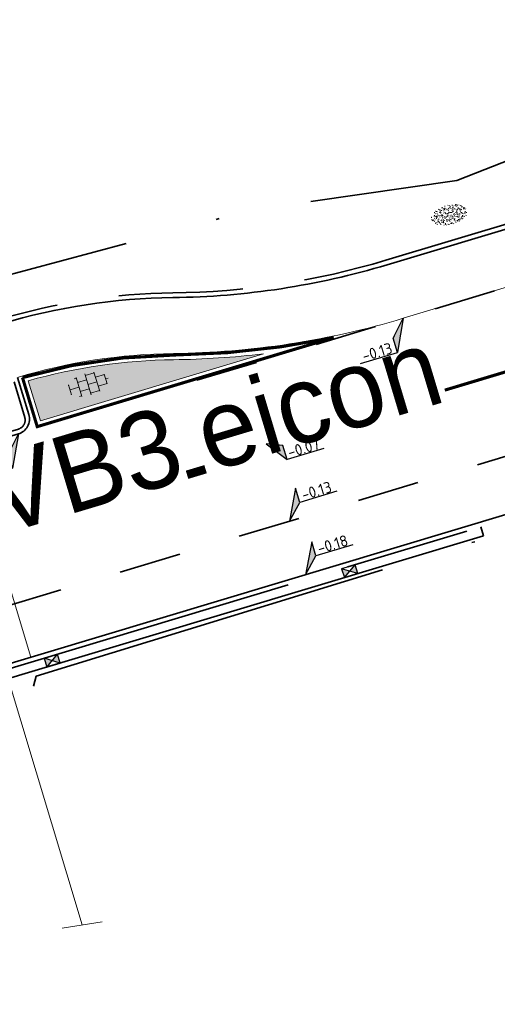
# Model space of a CAD drawing. Header units: metres. Extents: x 0 to 269924, y 0 to 933292.
# Tile 231 of 247: x 135698 to 135713, y 466784 to 466816. Entities that reach past the tile are written whole.
import ezdxf
from ezdxf.enums import TextEntityAlignment as Align

# ---------------------------------------------------------------- set-up
doc = ezdxf.new("R2018")
doc.units = ezdxf.units.M
for name, pattern in [('VH-OPSLUITBAND_150X250', [24, 16, -2, 4, -2]), ('VH-TROTTOIRBAND_130-150', [15, 5, -2, 2, -2, 2, -2]), ('VW-1-1_STREEP', [2, 1, -1]), ('XX-HIDDEN', [4, 2, -2]), ('XX-PROJECTGRENS', [18, 12, -3, 0, -3])]:
    doc.linetypes.add(name, pattern=pattern)
for name, color, linetype, lineweight in [('N-CO-VH-MATERIAALGRENS-G', 7, 'XX-HIDDEN', 35), ('N-WE-KG-GRENS_PROJECT-G', 7, 'XX-PROJECTGRENS', 35), ('N-WE-VH-GOOT_BSS-G', 170, 'Continuous', 35), ('N-WE-VH-KANTOPSLUITING_OPSLUITBAND_150X250-G', 150, 'VH-OPSLUITBAND_150X250', 35), ('N-WE-VH-KANTOPSLUITING_TROTTOIRBAND_130 150-G', 210, 'VH-TROTTOIRBAND_130-150', 35), ('N-WE-VH-KANTOPSLUITING_VERLOOPBAND-T18', 10, 'Continuous', 18), ('N-WE-VH-KANTOPSLUITING_VOORKANTBAND-G', 50, 'Continuous', 35), ('N-WE-VH-VERHARDING_TEGEL-S', 7, 'Continuous', 18), ('N-WE-VW-MARKERING_LANGS_STREEP_11_010-G', 7, 'VW-1-1_STREEP', 13), ('N-WE-VW-MARKERING_LANGS_STREEP_DOORGETROKKEN-G', 7, 'Continuous', 13), ('N-WE-VW-MARKERING_PUNTSTUK-G', 7, 'Continuous', 35), ('X-XX-AL-HOOGTELABEL-S', 7, 'Continuous', 25)]:
    doc.layers.add(name, color=color, linetype=linetype, lineweight=lineweight)
doc.layers.add('N-WE-GR-GRAS-S', color=7, linetype='Continuous', lineweight=18, true_color=0x00a500)
doc.layers.add('N-WE-RI-HWA_KOLK-S', color=150, linetype='Continuous', lineweight=25, true_color=0x007fff)
doc.layers.add('X-XX-AL-HULPLIJN-G', color=30, linetype='Continuous', lineweight=18, plot=False)
doc.styles.add('NLCS-ISO', font='NLCS-ISO.ttf')
doc.styles.get("Standard").update_dxf_attribs({"font": 'romand.shx'})

# ---------------------------------------------------------------- blocks, each defined once
blk = doc.blocks.new('N-SRI-KOLK_STRAAT_450X300-SO')
h = blk.add_hatch(color=256)
h.dxf.hatch_style = 1
h.paths.add_polyline_path([(-7.127631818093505e-14, 4.747591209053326e-14), (-1.125000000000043, 0.7499999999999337), (-1.125000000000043, -0.7499999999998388)])
h.paths.add_polyline_path([(1.1249999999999, -0.7499999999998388), (1.1249999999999, 0.7499999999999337), (-7.122080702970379e-14, 4.740652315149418e-14)])
for p, q in [((-1.125000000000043, -0.7499999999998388), (1.1249999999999, 0.7499999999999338)), ((1.1249999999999, -0.7499999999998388), (-1.125000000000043, 0.7499999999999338))]:
    blk.add_line(p, q)
at = {"flags": 128}
blk.add_lwpolyline([(-1.125000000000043, -0.7499999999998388), (1.1249999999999, -0.7499999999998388), (1.1249999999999, 0.7499999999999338), (-1.125000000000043, 0.7499999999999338)], close=True, dxfattribs=at)
blk = doc.blocks.new('*U279')
for p, q in [((2.452492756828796, 4.812936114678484), (0, 0)), ((2.456609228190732, 2.412152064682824), (2.452492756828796, 4.812936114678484)), ((0, 0), (2.456609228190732, 2.412152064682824)), ((8.6601027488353, 2.422789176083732), (2.456609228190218, 2.412152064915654))]:
    blk.add_line(p, q)
blk.add_solid([(2.452492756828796, 4.812936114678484), (0, 0), (2.456609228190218, 2.412152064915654)])
at = {"style": 'NLCS-ISO'}
blk.add_attdef('...', text='', height=1.799999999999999, rotation=0.09824480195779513, dxfattribs=at).set_placement((5.559075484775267, 1.997865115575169), align=Align.BOTTOM_CENTER)
blk = doc.blocks.new('*U627')
for p, q in [((-2.456267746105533, -2.611387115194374), (0, 0)), ((0, 0), (-2.452150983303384, -5.012171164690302)), ((-2.452150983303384, -5.012171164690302), (-2.456267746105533, -2.611387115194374)), ((-8.65564450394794, -5.022808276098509), (-2.452150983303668, -5.01217116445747))]:
    blk.add_line(p, q)
blk.add_solid([(-2.456267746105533, -2.611387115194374), (0, 0), (-2.452150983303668, -5.01217116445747)])
at = {"style": 'NLCS-ISO'}
blk.add_attdef('...', text='', height=1.799999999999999, rotation=0.09824480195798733, dxfattribs=at).set_placement((-5.553178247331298, -5.437095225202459), align=Align.BOTTOM_CENTER)
blk = doc.blocks.new('*U308')
at = {"lineweight": 30, "flags": 106}
blk.add_attdef('OB', text='', height=0.36, dxfattribs=at).set_placement((0, 0.1), align=Align.BOTTOM_CENTER)
blk = doc.blocks.new('*U282')
for p, q in [((2.462458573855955, -0.9990629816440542), (0, 0)), ((0, 0), (2.466575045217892, -3.399847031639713)), ((2.466575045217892, -3.399847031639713), (2.462458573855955, -0.9990629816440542)), ((8.67006856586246, -3.389209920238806), (2.466575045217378, -3.399847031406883))]:
    blk.add_line(p, q)
blk.add_solid([(2.462458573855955, -0.9990629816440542), (0, 0), (2.466575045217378, -3.399847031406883)])
at = {"style": 'NLCS-ISO'}
blk.add_attdef('...', text='', height=1.799999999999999, rotation=0.09824480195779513, dxfattribs=at).set_placement((5.569041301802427, -3.814133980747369), align=Align.BOTTOM_CENTER)
blk = doc.blocks.new('SVH-TEGEL_300X300_DUN_HALFST_KL-SO')
for p, q in [((-1.499999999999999, -1.600165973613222), (-1.499999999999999, 1.600165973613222)), ((1.110223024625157e-15, -1.78372119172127), (1.110223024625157e-15, 1.78372119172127)), ((1.500000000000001, -1.600165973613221), (1.500000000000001, 1.600165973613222)), ((-3.08021532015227, 0.7500000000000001), (-2.999999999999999, 0.7500000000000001)), ((-2.999999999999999, -0.8349495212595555), (-2.999999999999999, 0.834949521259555)), ((-2.999999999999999, 0), (-1.499999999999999, 0)), ((-1.83708385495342, 1.5), (-1.499999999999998, 1.5)), ((-1.499999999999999, 0.7500000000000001), (1.110223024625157e-15, 0.7500000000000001)), ((2.220446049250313e-15, 1.5), (1.500000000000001, 1.5)), ((0, 0), (1.500000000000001, 0)), ((1.500000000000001, 0.7500000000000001), (3, 0.7500000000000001)), ((3, -0.8349495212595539), (3, 0.8349495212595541)), ((3, 0), (3.39489953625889, 0)), ((-3.08021532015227, -0.7500000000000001), (-3, -0.7500000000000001)), ((-1.837083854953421, -1.5), (-1.499999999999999, -1.5)), ((-1.5, -0.7500000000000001), (0, -0.7500000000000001)), ((1.110223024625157e-15, -1.5), (1.500000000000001, -1.5)), ((1.499999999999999, -0.7500000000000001), (3, -0.7500000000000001))]:
    blk.add_line(p, q)
at = {"style": 'NLCS-ISO'}
blk.add_attdef('FORMAAT', text='', height=1.8, dxfattribs=at).set_placement((-3.18021532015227, -2.887924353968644e-16), align=Align.MIDDLE_RIGHT)
blk.add_attdef('KLEUR', text='', height=1.8, dxfattribs=at).set_placement((3.49489953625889, -6.891423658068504e-16), align=Align.MIDDLE_LEFT)
at = {"style": 'NLCS-ISO', "flags": 1}
blk.add_attdef('FUNCTIE', text='', height=1.8, dxfattribs=at).set_placement((0.1159930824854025, -3.584775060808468), align=Align.MIDDLE_CENTER)
blk = doc.blocks.new('SGR-GRAS_01-SO')
at = {"ltscale": 0.1}
for p, q in [((-1.963883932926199, -0.07009183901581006), (-1.976907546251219, 0.003768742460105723)), ((-1.929988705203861, 0.1884380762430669), (-1.925125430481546, 0.244025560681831)), ((-1.893339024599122, 0.2367171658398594), (-1.921057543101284, 0.2527204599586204)), ((-1.667776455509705, 0.02335000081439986), (-1.595332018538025, 0.04276142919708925)), ((-1.595790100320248, 0.240727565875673), (-1.64882310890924, 0.2937605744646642)), ((-1.530182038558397, 0.3157235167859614), (-1.59513394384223, 0.3532235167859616)), ((-1.448094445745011, 0.6444293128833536), (-1.520538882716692, 0.6638407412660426)), ((-1.516706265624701, 0.1869036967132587), (-1.441706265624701, 0.1869036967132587)), ((-1.468505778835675, 0.5757413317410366), (-1.481529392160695, 0.6496019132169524)), ((-1.358436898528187, 0.2062951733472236), (-1.430881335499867, 0.2257066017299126)), ((-1.426759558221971, 0.4761588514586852), (-1.354315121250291, 0.4955702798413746)), ((-1.420534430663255, 0.1307330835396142), (-1.355582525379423, 0.1682330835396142)), ((-1.36865807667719, 0.009476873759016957), (-1.38168169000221, 0.08333745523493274)), ((-1.375079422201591, 0.1056770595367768), (-1.3220464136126, 0.1587100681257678)), ((-1.334450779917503, 0.1112397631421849), (-1.327914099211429, 0.1859543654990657)), ((-1.301832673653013, 0.7612362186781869), (-1.32375157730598, 0.7738911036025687)), ((-1.2843362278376, 0.6840517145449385), (-1.277799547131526, 0.7587663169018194)), ((-1.1670250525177, 0.394729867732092), (-1.231976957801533, 0.4322298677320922)), ((-1.171526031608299, 0.2407275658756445), (-1.22455904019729, 0.2937605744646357)), ((-1.153848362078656, 0.6473139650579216), (-1.206881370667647, 0.7003469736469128)), ((-1.112369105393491, 0.1721709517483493), (-1.039924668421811, 0.1915823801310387)), ((-1.032217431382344, 0.02822351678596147), (-1.097169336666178, 0.06572351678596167)), ((-0.9386756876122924, 0.8402425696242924), (-1.003627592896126, 0.8777425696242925)), ((-0.9684930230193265, 0.5122634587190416), (-0.9154600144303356, 0.5652964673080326)), ((-0.8926870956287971, 0.4956083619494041), (-0.9651315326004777, 0.5150197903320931)), ((-0.9417062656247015, 0.1869036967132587), (-0.8667062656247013, 0.1869036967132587)), ((-0.9225698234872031, 0.4182330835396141), (-0.8576179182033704, 0.4557330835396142)), ((-0.8917062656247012, 0.8119036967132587), (-0.8167062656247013, 0.8119036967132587)), ((-0.8732799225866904, 0.6553100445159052), (-0.8863035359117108, 0.7291706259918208)), ((-0.8030295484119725, 0.05747422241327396), (-0.8754739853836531, 0.07688565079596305)), ((-0.8713522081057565, 0.6249798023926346), (-0.7989077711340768, 0.644391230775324)), ((-0.8038680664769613, 0.4737362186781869), (-0.8688199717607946, 0.5112362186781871)), ((-0.7472619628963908, 0.2407275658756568), (-0.800294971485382, 0.293760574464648)), ((-0.7734322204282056, 0.0890455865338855), (-0.786455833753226, 0.1629061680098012)), ((-0.7295842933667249, 0.6473139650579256), (-0.7826173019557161, 0.7003469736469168)), ((-0.738912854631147, 0.03404145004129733), (-0.7323761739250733, 0.1087560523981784)), ((-0.6690604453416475, 0.107229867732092), (-0.734012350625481, 0.1447298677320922)), ((-0.6887983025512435, 0.606853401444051), (-0.6822616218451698, 0.6815680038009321)), ((-0.5755187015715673, 0.9192489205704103), (-0.6404706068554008, 0.9567489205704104)), ((-0.5619066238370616, 0.9188498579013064), (-0.5088736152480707, 0.9718828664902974)), ((-0.5569617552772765, 0.3209919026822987), (-0.4845173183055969, 0.3404033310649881)), ((-0.4407110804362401, 0.5527425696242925), (-0.5056629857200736, 0.5902425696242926)), ((-0.4269372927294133, 0.7849215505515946), (-0.4993817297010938, 0.8043329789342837)), ((-0.4246052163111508, 0.7057330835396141), (-0.3596533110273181, 0.743233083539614)), ((-0.3372797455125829, 0.3467874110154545), (-0.4097241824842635, 0.3661988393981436)), ((-0.3229978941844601, 0.2407275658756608), (-0.3760309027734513, 0.293760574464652)), ((-0.305903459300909, 0.186236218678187), (-0.3708553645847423, 0.2237362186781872)), ((-0.3667062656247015, 0.1869036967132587), (-0.2917062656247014, 0.1869036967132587)), ((-0.305320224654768, 0.6473139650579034), (-0.3583532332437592, 0.7003469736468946)), ((-0.3167062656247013, 0.8119036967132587), (-0.2417062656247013, 0.8119036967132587)), ((-0.3159448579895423, 0.773800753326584), (-0.2435004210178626, 0.7932121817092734)), ((-0.278054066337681, 0.7348787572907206), (-0.2910776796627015, 0.8087393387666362)), ((-0.2123617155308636, 0.998255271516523), (-0.2688534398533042, 1.03087078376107)), ((-0.2425713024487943, 0.01700400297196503), (-0.1701268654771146, 0.03641543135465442)), ((-0.1782063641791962, 0.1686142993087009), (-0.1912299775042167, 0.2424748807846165)), ((-0.1433749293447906, -0.04315686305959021), (-0.1368382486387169, 0.03155773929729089)), ((-0.07755409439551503, 0.6317489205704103), (-0.1425059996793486, 0.6692489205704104)), ((-0.09326037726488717, 0.5296550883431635), (-0.08672369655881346, 0.6043696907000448)), ((-0.08460954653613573, 0.1587100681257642), (-0.03157653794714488, 0.2117430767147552)), ((-0.06880394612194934, 0.1894672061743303), (-0.003852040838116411, 0.2269672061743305)), ((0.05725352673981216, 0.2652425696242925), (-0.007698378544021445, 0.3027425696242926)), ((-0.001554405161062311, 0.4698128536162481), (0.07089003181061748, 0.4892242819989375)), ((0.1012661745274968, 0.2407275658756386), (0.04823316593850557, 0.2937605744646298)), ((0.128470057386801, 0.6361005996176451), (0.05602562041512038, 0.6555120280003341)), ((0.1189438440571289, 0.6473139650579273), (0.06591083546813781, 0.7003469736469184)), ((0.07335939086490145, 0.9932330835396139), (0.1383112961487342, 1.030733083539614)), ((0.2181276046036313, 0.1979664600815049), (0.1456831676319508, 0.217377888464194)), ((0.2082937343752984, 0.1869036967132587), (0.2832937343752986, 0.1869036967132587)), ((0.2856028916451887, 0.7107552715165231), (0.2206509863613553, 0.7482552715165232)), ((0.2394624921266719, 0.9226217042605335), (0.3119069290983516, 0.9420331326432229)), ((0.2582937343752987, 0.8119036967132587), (0.3332937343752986, 0.8119036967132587)), ((0.3171717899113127, 0.8144474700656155), (0.3041481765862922, 0.888308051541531)), ((0.3128360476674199, 0.1658249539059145), (0.3852804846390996, 0.1852363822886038)), ((0.3219768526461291, 0.565296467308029), (0.37500986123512, 0.61832947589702)), ((0.4204105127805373, 0.3442489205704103), (0.3554586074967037, 0.3817489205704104)), ((0.4170194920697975, 0.2481830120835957), (0.403995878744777, 0.3220435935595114)), ((0.4291606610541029, 0.4769672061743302), (0.4941125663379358, 0.5144672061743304)), ((0.5255302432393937, 0.2407275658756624), (0.4724972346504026, 0.2937605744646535)), ((0.5432079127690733, 0.6473139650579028), (0.4901749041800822, 0.700346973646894)), ((0.5552181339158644, -0.02225743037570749), (0.4902662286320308, 0.01524256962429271)), ((0.5022775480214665, 0.4524567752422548), (0.5088142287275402, 0.5271713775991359)), ((0.5942198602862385, 0.9254137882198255), (0.521775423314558, 0.9448252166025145)), ((0.5538529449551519, 0.6186338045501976), (0.6262973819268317, 0.638045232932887)), ((0.6487598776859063, 0.7897616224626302), (0.5838079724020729, 0.8272616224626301)), ((0.6838774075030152, 0.4872796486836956), (0.6114329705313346, 0.5066910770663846)), ((0.7735349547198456, 0.04914550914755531), (0.701090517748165, 0.06855693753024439)), ((0.7835674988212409, 0.4232552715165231), (0.7186155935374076, 0.4607552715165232)), ((0.7832937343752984, 0.1869036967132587), (0.8582937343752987, 0.1869036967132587)), ((0.8332937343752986, 0.8119036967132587), (0.9082937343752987, 0.8119036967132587)), ((0.9183751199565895, 0.05674892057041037), (0.853423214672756, 0.09424892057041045)), ((0.8682433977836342, 0.3146459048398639), (0.9406878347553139, 0.3340573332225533)), ((0.9497943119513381, 0.240727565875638), (0.896761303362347, 0.2937605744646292)), ((0.9123976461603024, 0.8940161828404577), (0.9069385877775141, 0.9249760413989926)), ((0.9674719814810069, 0.6473139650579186), (0.9144389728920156, 0.7003469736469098)), ((0.9271252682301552, 0.7644672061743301), (0.992077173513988, 0.8019672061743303)), ((1.011916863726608, 0.8687679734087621), (0.946964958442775, 0.9062679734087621)), ((1.012245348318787, 0.3277517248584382), (0.9992217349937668, 0.4016123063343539)), ((1.149627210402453, 0.7765928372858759), (1.077182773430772, 0.796004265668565)), ((1.146724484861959, 0.5022616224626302), (1.081772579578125, 0.5397616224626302)), ((1.097815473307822, 0.3752584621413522), (1.104352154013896, 0.4499730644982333)), ((1.109260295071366, 0.767454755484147), (1.181704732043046, 0.7868661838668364)), ((1.239284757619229, 0.338458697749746), (1.166840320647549, 0.357870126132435)), ((1.18263385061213, 0.01065800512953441), (1.255078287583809, 0.0300694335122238)), ((1.205860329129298, 0.2117430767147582), (1.258893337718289, 0.2647760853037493)), ((1.281532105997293, 0.1357552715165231), (1.21658020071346, 0.1732552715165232)), ((1.282926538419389, 0.2482013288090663), (1.347878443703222, 0.2857013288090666)), ((1.374058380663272, 0.2407275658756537), (1.32102537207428, 0.2937605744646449)), ((1.391736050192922, 0.6473139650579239), (1.338703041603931, 0.7003469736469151)), ((1.358293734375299, 0.1869036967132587), (1.433293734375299, 0.1869036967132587)), ((1.423650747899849, 0.4634668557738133), (1.496095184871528, 0.4828782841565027)), ((1.509881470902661, 0.5812679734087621), (1.444929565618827, 0.6187679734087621)), ((1.644689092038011, 0.2147616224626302), (1.579737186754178, 0.2522616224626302)), ((1.607471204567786, 0.4073204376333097), (1.594447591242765, 0.4811810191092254)), ((1.693353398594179, 0.2980601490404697), (1.699890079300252, 0.3727747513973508)), ((1.794692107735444, 0.1896377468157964), (1.722247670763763, 0.2090491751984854)), ((1.738041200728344, 0.1594789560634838), (1.810485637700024, 0.1788903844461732)), ((1.798322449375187, 0.240727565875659), (1.745289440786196, 0.2937605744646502)), ((1.933293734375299, 0.1869036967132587), (1.948146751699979, 0.1869036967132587)), ((-1.918499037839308, -0.1567669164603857), (-1.853547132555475, -0.1192669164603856)), ((-1.824186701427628, -0.08301801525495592), (-1.896631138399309, -0.06360658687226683)), ((-1.758531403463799, -0.1297891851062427), (-1.823483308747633, -0.0922891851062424)), ((-1.781665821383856, -0.300909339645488), (-1.728632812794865, -0.247876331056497)), ((-1.623723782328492, -0.4962955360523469), (-1.688675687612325, -0.4587955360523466)), ((-1.631145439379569, -0.572445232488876), (-1.68417844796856, -0.5194122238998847)), ((-1.613467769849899, -0.1658588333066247), (-1.666500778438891, -0.1128258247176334)), ((-1.566706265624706, -0.4380963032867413), (-1.491706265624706, -0.4380963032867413)), ((-1.535305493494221, -0.6572178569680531), (-1.497745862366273, -0.6355327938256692)), ((-1.395374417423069, -0.05078283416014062), (-1.460326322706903, -0.01328283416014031)), ((-1.384565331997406, -0.4615721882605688), (-1.378028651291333, -0.3868575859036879)), ((-1.353386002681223, -0.2806378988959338), (-1.280941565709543, -0.2612264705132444)), ((-1.268779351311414, -0.2318389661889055), (-1.341223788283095, -0.2124275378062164)), ((-1.260566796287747, -0.4172891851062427), (-1.32551870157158, -0.3797891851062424)), ((-1.268810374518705, -0.5567875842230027), (-1.281833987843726, -0.4829270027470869)), ((-1.206881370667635, -0.5724452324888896), (-1.259914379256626, -0.5194122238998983)), ((-1.179121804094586, -0.6699731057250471), (-1.251566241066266, -0.650561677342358)), ((-1.189203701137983, -0.1658588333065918), (-1.242236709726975, -0.1128258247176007)), ((-1.125759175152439, -0.7837955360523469), (-1.190711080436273, -0.7462955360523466)), ((-1.064733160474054, -0.3855327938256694), (-0.9997812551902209, -0.3480327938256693)), ((-1.038995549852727, -0.5846257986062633), (-0.9665511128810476, -0.5652143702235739)), ((-0.991706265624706, -0.4380963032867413), (-0.9167062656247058, -0.4380963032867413)), ((-0.8974098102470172, -0.3382828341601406), (-0.9623617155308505, -0.3007828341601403)), ((-0.8977823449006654, -0.6544627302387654), (-0.8447493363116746, -0.6014297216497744)), ((-0.8361067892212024, -0.9432198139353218), (-0.8533279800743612, -0.9259986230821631)), ((-0.7826173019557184, -0.5724452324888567), (-0.8356503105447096, -0.5194122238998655)), ((-0.7626021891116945, -0.7047891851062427), (-0.8275540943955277, -0.6672891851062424)), ((-0.7649396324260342, -0.1658588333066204), (-0.8179726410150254, -0.1128258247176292)), ((-0.7979786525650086, -0.1318169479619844), (-0.7255342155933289, -0.112405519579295)), ((-0.7890274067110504, -0.5387705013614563), (-0.7824907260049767, -0.4640558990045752)), ((-0.7133720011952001, -0.3806599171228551), (-0.7858164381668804, -0.361248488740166)), ((-0.7246050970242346, -0.8886136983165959), (-0.6521606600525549, -0.8692022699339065)), ((-0.7089318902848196, -0.9017986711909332), (-0.6439799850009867, -0.864298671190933)), ((-0.6237144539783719, -0.8187940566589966), (-0.6961588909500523, -0.7993826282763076)), ((-0.6735845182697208, -0.4772188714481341), (-0.6866081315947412, -0.4033582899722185)), ((-0.534252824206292, -0.2592764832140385), (-0.5992047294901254, -0.2217764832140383)), ((-0.5823747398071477, -0.9944952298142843), (-0.5867604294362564, -0.9696227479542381)), ((-0.5667685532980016, -0.09803279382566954), (-0.5018166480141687, -0.0605327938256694)), ((-0.4911959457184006, -0.2478763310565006), (-0.4381629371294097, -0.1948433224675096)), ((-0.483588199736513, -0.4358048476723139), (-0.4111437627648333, -0.4163934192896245)), ((-0.3994452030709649, -0.6257828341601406), (-0.4643971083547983, -0.5882828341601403)), ((-0.3760309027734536, -0.9790316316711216), (-0.4290639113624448, -0.9259986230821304)), ((-0.416706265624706, -0.4380963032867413), (-0.3417062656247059, -0.4380963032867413)), ((-0.3583532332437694, -0.5724452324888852), (-0.4113862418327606, -0.519412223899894)), ((-0.3406755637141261, -0.1658588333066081), (-0.3937085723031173, -0.1128258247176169)), ((-0.2646375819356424, -0.9922891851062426), (-0.3295894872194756, -0.9547891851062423)), ((-0.2476221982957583, -0.09134672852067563), (-0.3200666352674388, -0.07193530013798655)), ((-0.1710958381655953, -0.180270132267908), (-0.2360477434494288, -0.1427701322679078)), ((-0.1579646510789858, -0.5294808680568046), (-0.2304090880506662, -0.5100694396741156)), ((-0.2109672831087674, -0.6142986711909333), (-0.1460153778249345, -0.5767986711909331)), ((-0.193489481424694, -0.6159688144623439), (-0.1869528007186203, -0.5412542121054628)), ((-0.1691977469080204, -0.7397927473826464), (-0.09675330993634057, -0.720381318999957)), ((-0.06830710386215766, -0.9676150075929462), (-0.1407515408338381, -0.9482035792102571)), ((-0.03628821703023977, -0.5467764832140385), (-0.1012401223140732, -0.5092764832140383)), ((-0.07835866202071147, -0.3976501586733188), (-0.09138227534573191, -0.3237895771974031)), ((-0.01389886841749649, -1.008016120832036), (0.03913414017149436, -0.9549831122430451)), ((0.04823316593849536, -0.9790316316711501), (-0.004799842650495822, -0.925998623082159)), ((0.02148904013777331, -0.9639146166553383), (0.008465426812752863, -0.8900540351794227)), ((0.0659108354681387, -0.5724452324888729), (0.01287782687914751, -0.5194122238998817)), ((0.08358850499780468, -0.1658588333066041), (0.0305554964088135, -0.1128258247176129)), ((0.09851940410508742, -0.9132828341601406), (0.03356749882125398, -0.8757828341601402)), ((0.07181915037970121, -0.2869838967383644), (0.1442635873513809, -0.2675724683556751)), ((0.1920611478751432, -0.101263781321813), (0.1271092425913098, -0.06376378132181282)), ((0.1582937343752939, -0.4380963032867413), (0.2332937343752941, -0.4380963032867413)), ((0.1721150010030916, -1.036566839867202), (0.217637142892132, -1.024369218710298)), ((0.307785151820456, -0.2401676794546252), (0.2353407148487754, -0.2207562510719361)), ((0.326868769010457, -0.467770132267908), (0.2619168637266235, -0.4302701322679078)), ((0.2869973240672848, -0.3267986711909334), (0.3519492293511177, -0.2892986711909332)), ((0.3974426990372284, -0.6783018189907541), (0.324998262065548, -0.6588903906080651)), ((0.3862096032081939, -0.590971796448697), (0.4586540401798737, -0.5715603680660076)), ((0.3926875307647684, -0.6014297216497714), (0.4457205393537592, -0.5483967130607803)), ((0.4616763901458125, -0.8342764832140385), (0.3967244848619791, -0.7967764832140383)), ((0.4020484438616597, -0.6931671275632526), (0.4085851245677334, -0.6184525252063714)), ((0.4724972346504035, -0.9790316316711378), (0.4194642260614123, -0.9259986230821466)), ((0.4901749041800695, -0.5724452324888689), (0.4371418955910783, -0.5194122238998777)), ((0.4521629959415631, -0.1203551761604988), (0.4586996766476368, -0.04564057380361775)), ((0.5078525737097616, -0.1658588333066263), (0.4548195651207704, -0.1128258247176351)), ((0.5168671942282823, -0.3180814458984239), (0.5038435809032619, -0.2442208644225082)), ((0.6167148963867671, -0.8843459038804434), (0.6036912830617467, -0.8104853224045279)), ((0.6900257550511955, -0.388763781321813), (0.6250738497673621, -0.3512637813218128)), ((0.6272265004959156, -0.138162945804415), (0.6996709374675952, -0.1187515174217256)), ((0.6427985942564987, -0.8430645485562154), (0.7077504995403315, -0.8055645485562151)), ((0.7006000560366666, -0.8949596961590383), (0.7730444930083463, -0.875548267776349)), ((0.7332937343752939, -0.4380963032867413), (0.8082937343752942, -0.4380963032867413)), ((0.8248333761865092, -0.755270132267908), (0.7598814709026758, -0.7177701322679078)), ((0.7849619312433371, -0.03929867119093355), (0.84991383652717, -0.001798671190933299)), ((0.8631925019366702, -0.3889886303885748), (0.7907480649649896, -0.3695772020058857)), ((0.7992739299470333, -0.1948433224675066), (0.852306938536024, -0.1418103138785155)), ((0.8560084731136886, -0.9382788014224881), (0.8437282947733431, -0.9259986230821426)), ((0.9144389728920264, -0.5724452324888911), (0.8614059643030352, -0.5194122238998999)), ((0.9321166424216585, -0.1658588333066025), (0.8790836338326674, -0.1128258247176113)), ((0.9528500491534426, -0.8271227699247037), (0.8804056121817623, -0.8077113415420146)), ((0.9416169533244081, -0.4421508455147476), (1.014061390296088, -0.4227394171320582)), ((1.053182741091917, -0.3097574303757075), (0.988230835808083, -0.2722574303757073)), ((0.9975863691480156, -0.7703654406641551), (1.004123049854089, -0.695650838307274)), ((1.047700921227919, -0.1975534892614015), (1.054237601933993, -0.1228388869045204)), ((1.112093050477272, -0.2385127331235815), (1.099069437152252, -0.1646521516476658)), ((1.187990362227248, -0.676263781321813), (1.123038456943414, -0.6387637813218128)), ((1.140763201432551, -0.5555645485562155), (1.205715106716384, -0.5180645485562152)), ((1.211940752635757, -0.804777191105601), (1.198917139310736, -0.7309166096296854)), ((1.256007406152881, -0.7461387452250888), (1.328451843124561, -0.7267273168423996)), ((1.32894230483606, -0.09967544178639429), (1.256497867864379, -0.0802640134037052)), ((1.338703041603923, -0.5724452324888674), (1.285670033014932, -0.5194122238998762)), ((1.356380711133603, -0.1658588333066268), (1.303347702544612, -0.1128258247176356)), ((1.308293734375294, -0.4380963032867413), (1.383293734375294, -0.4380963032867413)), ((1.418599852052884, -0.5378095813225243), (1.346155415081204, -0.5183981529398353)), ((1.416339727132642, -0.2307510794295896), (1.351387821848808, -0.1932510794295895)), ((1.551147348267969, -0.5972574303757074), (1.486195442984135, -0.5597574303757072)), ((1.497024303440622, -0.2933298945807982), (1.569468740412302, -0.2739184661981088)), ((1.638727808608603, -0.2680645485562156), (1.703679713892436, -0.2305645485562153)), ((1.643238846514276, -0.2747518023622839), (1.649775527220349, -0.2000372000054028)), ((1.684164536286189, -0.5473895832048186), (1.736190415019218, -0.4953637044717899)), ((1.70731890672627, -0.1589440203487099), (1.69429529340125, -0.08508343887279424)), ((1.71280390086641, -0.5222820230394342), (1.709934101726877, -0.5194122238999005)), ((1.779496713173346, -0.1517447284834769), (1.714544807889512, -0.1142447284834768)), ((1.780644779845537, -0.1658588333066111), (1.727611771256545, -0.1128258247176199)), ((1.884349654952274, -0.2484963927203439), (1.811905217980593, -0.2290849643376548))]:
    blk.add_line(p, q, dxfattribs=at)
at = {"ltscale": 0.1, "style": 'NLCS-ISO'}
blk.add_attdef('TYPE', text='', height=0.5, dxfattribs=at).set_placement((3.470943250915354, -0.01606055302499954), align=Align.MIDDLE_CENTER)

msp = doc.modelspace()

# ---------------------------------------------------------------- hatches: boundary and pattern name
at = {"layer": 'N-WE-VW-MARKERING_PUNTSTUK-G'}
h = msp.add_hatch(color=256, dxfattribs=at)
h.dxf.hatch_style = 1
edge = h.paths.add_edge_path()
edge.add_arc((135703.1994953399, 466786.9372729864), 18.00000000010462, 90.70085604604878, 105.77715395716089, ccw=False)
edge.add_arc((135702.6490580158, 466831.9339064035), 27.00000000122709, 270.7008560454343, 276.8574400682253)
edge.add_line((135705.8728411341, 466805.1270561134), (135698.693299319, 466802.9687014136))
edge.add_line((135698.693299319, 466802.9687014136), (135698.305357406, 466804.259149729))

# ---------------------------------------------------------------- linework, layer by layer
at = {"layer": 'N-CO-VH-MATERIAALGRENS-G', "flags": 128}
for points in [[(135703.7307171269, 466804.2742364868), (135761.2321876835, 466821.5606556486, -0.0172042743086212), (135778.036726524, 466825.9883269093, 0.04469909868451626), (135820.0438651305, 466839.5629993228, -0.01090339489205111), (135840.3971984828, 466847.6945496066), (135895.7165462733, 466868.4087297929)], [(135419.6414761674, 466739.286485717), (135567.2747571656, 466764.7442277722, 0.03032703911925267), (135673.7512997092, 466789.8317583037), (135732.3000685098, 466807.4330222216)]]:
    msp.add_lwpolyline(points, format="xyb", dxfattribs=at)
at = {"layer": 'N-WE-KG-GRENS_PROJECT-G', "flags": 128}
msp.add_lwpolyline([(133942.1524110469, 466524.0131866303), (133955.5330132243, 466522.5072814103), (133956.1450573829, 466521.6255141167), (133962.8106423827, 466521.3549549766), (133963.5426830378, 466522.6698912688), (133965.0543119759, 466522.5630917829), (133965.5509484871, 466521.1927763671), (133981.500240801, 466520.3344856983), (133981.5648827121, 466520.8964937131), (133982.0280620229, 466520.8599138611), (133994.1341991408, 466520.3302144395), (133994.1506883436, 466519.6710776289), (134009.0668828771, 466519.47832968), (134013.9105563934, 466519.5118859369), (134027.7318088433, 466519.6359101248), (134028.6931809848, 466519.5542097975), (134034.7955627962, 466519.6112984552), (134050.8601504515, 466519.6587555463), (134068.5013668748, 466520.1515736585), (134071.2543365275, 466520.2369414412), (134077.2598209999, 466520.6916022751), (134094.041317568, 466522.634648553), (134101.3850316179, 466523.282053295), (134101.4279529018, 466523.9099018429), (134128.9951892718, 466527.0916612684), (134141.9381114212, 466528.6266520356), (134148.4211941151, 466529.3920155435), (134148.4758897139, 466529.087071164), (134157.1082757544, 466530.2399228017), (134157.7621140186, 466530.3387803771), (134157.9530247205, 466529.0761080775), (134163.7063367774, 466529.9459844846), (134172.6897419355, 466531.0545870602), (134201.838292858, 466535.0690746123), (134202.1966108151, 466534.8781078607), (134203.3044141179, 466535.0417079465), (134208.1607619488, 466535.7224832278), (134214.6823986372, 466536.673491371), (134215.1495333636, 466536.8455328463), (134235.7658031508, 466539.7543887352), (134239.5865759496, 466540.4491788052), (134251.1166291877, 466542.2181796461), (134251.5357558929, 466542.0897478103), (134264.4785346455, 466543.8326887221), (134264.4866010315, 466544.3174959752), (134273.560452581, 466545.6406042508), (134273.6081948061, 466545.2869552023), (134285.6788667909, 466546.8628692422), (134299.1175268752, 466548.9714251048), (134309.1915308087, 466550.3448240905), (134329.8051172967, 466553.6587492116), (134341.5255913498, 466555.2055478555), (134346.9703500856, 466556.1119171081), (134351.977127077, 466556.0254164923), (134358.9491387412, 466556.8868833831), (134359.1860258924, 466557.3131716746), (134365.4260131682, 466557.9171338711), (134389.2249696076, 466560.7577657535), (134395.3950971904, 466561.518770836), (134400.6331677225, 466562.0187619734), (134418.6382476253, 466563.9072882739), (134426.4042451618, 466566.3428517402), (134432.4721745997, 466567.1404338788), (134437.5317615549, 466567.4215073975), (134444.8476309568, 466568.2503552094), (134448.2774373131, 466568.3882371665), (134484.5941901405, 466572.7623631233), (134486.5392104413, 466572.9659145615), (134490.5988743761, 466573.5461829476), (134498.4989809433, 466574.5360898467), (134514.3182909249, 466576.7013504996), (134542.3965172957, 466581.3671513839), (134546.7016227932, 466582.121673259), (134551.5932448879, 466582.4405037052), (134551.8709818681, 466583.1790477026), (134557.9055011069, 466584.4060540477), (134558.2756802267, 466584.1148804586), (134567.3596791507, 466586.0044054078), (134582.7169248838, 466588.7154954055), (134583.1075576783, 466588.9718888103), (134590.4443539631, 466590.3980608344), (134630.038171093, 466598.271024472), (134633.2644661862, 466598.9231793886), (134632.086743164, 466604.993401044), (134646.0512420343, 466607.5369790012), (134647.4142347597, 466607.4294063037), (134666.9719003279, 466611.4052667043), (134675.3421925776, 466617.4627672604), (134674.8187706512, 466607.593234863), (134696.9952731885, 466610.5368207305), (134702.1723629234, 466611.3266999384), (134706.5249927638, 466612.0709193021), (134709.0847624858, 466612.3228419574), (134712.0868166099, 466612.7757763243), (134714.9998533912, 466613.2025984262), (134716.3485504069, 466613.2290626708), (134723.3638264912, 466613.9677410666), (134738.9813438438, 466616.6394283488), (134746.0622961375, 466617.2796676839), (134746.0899609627, 466616.6414740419), (134760.1207166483, 466618.8608811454), (134759.9932530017, 466619.8291223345), (134768.4464044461, 466621.1369810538), (134784.6150656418, 466623.7381739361), (134787.5412446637, 466625.0717702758), (134796.7719591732, 466626.4793854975), (134796.8993088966, 466625.7153100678), (134813.8776264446, 466628.5451145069), (134820.2259019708, 466629.5839160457), (134847.6798250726, 466634.2337142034), (134881.7897109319, 466639.2043855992), (134881.9258277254, 466639.5320592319), (134884.4295573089, 466640.0091299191), (134893.796674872, 466641.7112053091), (134903.0853048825, 466643.3283281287), (134904.1382627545, 466643.5270257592), (134920.2645882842, 466646.3736931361), (134921.3317273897, 466646.5776632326), (134937.3672634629, 466649.5176987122), (134938.5006811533, 466649.7081998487), (134961.5551357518, 466654.0962071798), (134967.7644973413, 466655.2623880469), (134974.7222744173, 466656.562712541), (134984.22992181, 466658.4908556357), (134992.0227233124, 466659.9976855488), (134995.80947285, 466660.765721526), (135000.4419448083, 466661.6925488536), (135009.6949473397, 466663.6483570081), (135010.6585058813, 466663.8685799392), (135018.8323899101, 466665.6175779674), (135021.9200589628, 466666.3144342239), (135034.0926055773, 466668.9429221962), (135034.1606217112, 466668.7688489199), (135043.799912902, 466670.8322396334), (135059.0838906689, 466674.01970182), (135068.7714915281, 466676.0781310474), (135083.0892485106, 466679.0344717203), (135091.9024394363, 466680.9928728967), (135097.4879272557, 466682.1656432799), (135104.8308224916, 466683.6512761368), (135116.5338752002, 466686.2312443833), (135119.8917458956, 466686.7918057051), (135126.3004647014, 466688.0133532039), (135127.3467745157, 466688.1956770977), (135130.4482168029, 466688.8914750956), (135135.6019262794, 466689.8873660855), (135140.1897926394, 466691.518025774), (135166.5920957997, 466696.9400260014), (135182.3679565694, 466700.7240911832), (135201.9020413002, 466704.7479892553), (135203.9413028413, 466705.0821629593), (135209.8669712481, 466705.9568768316), (135217.8009506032, 466707.7815722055), (135228.8213921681, 466709.9330682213), (135242.3911663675, 466712.5979486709), (135277.6978602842, 466719.7233857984), (135279.4572854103, 466720.1111281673), (135279.5504805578, 466721.577789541), (135288.1779487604, 466723.0731766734), (135350.9626020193, 466735.3051091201), (135501.9862943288, 466763.6854067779), (135501.1615330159, 466761.8388939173), (135525.1316183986, 466766.8329107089), (135533.6391897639, 466768.6720342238), (135569.0415342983, 466775.1882817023), (135582.7670693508, 466777.3782075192), (135584.0219052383, 466777.6336899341), (135585.6754001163, 466776.2642394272, 0.01917955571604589), (135652.4509215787, 466792.0101712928), (135652.8909980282, 466793.4567712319), (135660.9806309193, 466795.9188646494), (135661.5742904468, 466796.0743434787), (135664.4814484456, 466796.8357252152), (135665.9463914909, 466796.651130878), (135673.5578780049, 466799.3276069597), (135680.9772409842, 466801.7388195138), (135687.2758812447, 466804.2005113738), (135692.5472533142, 466806.2945453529), (135705.4319234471, 466809.7430629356), (135712.0942919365, 466810.7064861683), (135728.1451837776, 466817.0345099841), (135760.2852424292, 466825.832347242), (135773.4583655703, 466829.1791244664), (135789.1158777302, 466834.0803457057), (135813.0286685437, 466842.8919001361), (135823.3523251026, 466846.7177728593), (135839.4263250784, 466852.90977285), (135860.960258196, 466860.8901186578), (135867.9277059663, 466863.260270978), (135895.1993465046, 466872.7842364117), (135899.3123590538, 466861.8000135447), (135873.3586115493, 466852.0817029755), (135873.1875239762, 466848.8432858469), (135867.8135764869, 466846.6685785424), (135856.1044602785, 466842.0355325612), (135847.2534860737, 466838.5051439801), (135830.0333772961, 466832.5137582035), (135818.8540124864, 466828.6522867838), (135812.8648744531, 466826.9489631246), (135808.9590707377, 466825.8035206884), (135805.053254, 466824.6580744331), (135770.7305607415, 466814.3069764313), (135766.971389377, 466812.0157480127), (135761.8791525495, 466808.0788010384), (135757.5908275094, 466807.1332609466), (135743.8393772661, 466803.5662474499), (135724.0746538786, 466798.3497274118), (135721.2752206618, 466798.2294012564), (135720.4224497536, 466801.4011981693), (135715.1332658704, 466799.8340353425), (135698.5530195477, 466794.7536974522), (135698.2787954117, 466793.6928969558), (135686.038231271, 466790.3518397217), (135686.038231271, 466789.2475578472), (135686.038231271, 466787.5617552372), (135681.9850583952, 466786.092379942), (135677.7191525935, 466785.3189026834), (135623.4581816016, 466770.7112300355), (135607.4104765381, 466767.6619060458), (135584.3554055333, 466763.1420881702), (135577.0911470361, 466761.4745697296), (135570.4697863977, 466760.8031385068), (135524.7143551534, 466753.1025115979), (135522.6423772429, 466752.8775616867), (135515.6659510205, 466751.6611965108), (135498.3880891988, 466748.217828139), (135460.4984659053, 466741.7587218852), (135438.5149266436, 466737.9528016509), (135402.1344808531, 466731.0484359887), (135401.8417517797, 466732.670924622), (135396.1106550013, 466731.6369212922), (135390.9271580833, 466730.6594289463), (135374.0082657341, 466727.4229595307), (135342.4630973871, 466720.8955914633), (135337.8309223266, 466720.2490029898), (135332.7812635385, 466719.4116808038), (135316.4101866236, 466716.5494519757), (135312.7641307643, 466716.512489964), (135301.0403151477, 466714.0028538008), (135296.6671288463, 466713.0768115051), (135288.0783949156, 466711.3377832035), (135288.0312665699, 466710.4135302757), (135288.0655293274, 466708.6431304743), (135283.6115573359, 466707.7382671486), (135244.1136207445, 466700.0835393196), (135242.5899300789, 466702.1144723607), (135218.7785629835, 466697.0884976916), (135216.4000727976, 466696.7357621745), (135207.1261254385, 466694.9957392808), (135197.8416961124, 466693.220294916), (135196.9866763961, 466690.776647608), (135188.2143408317, 466689.0092885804), (135186.2175051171, 466690.9192619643), (135157.9534848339, 466685.3391693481), (135157.5447879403, 466682.622870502), (135152.3879768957, 466681.5635572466), (135151.5167756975, 466683.8056166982), (135135.7292222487, 466680.6196397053), (135134.4640581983, 466677.1493432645), (135128.1840343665, 466675.8540916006), (135125.7878578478, 466678.5714928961), (135109.6059436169, 466675.1142566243), (135107.870745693, 466673.5431765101), (135107.870745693, 466672.1337744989), (135099.4689025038, 466670.4416817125), (135080.2653506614, 466666.6254702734), (135079.4055662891, 466666.1514417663), (135069.6099209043, 466664.2021856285), (135057.6380543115, 466661.7587867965), (135035.8026276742, 466657.1553929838), (135033.7233916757, 466658.6892115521), (135013.6176243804, 466654.678649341), (135014.1980498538, 466652.086133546), (135012.6124588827, 466651.7311434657), (135012.1763256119, 466654.1604027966), (134999.5247974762, 466651.5812418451), (134981.0581906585, 466648.0645026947), (134978.7397800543, 466647.6085105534), (134978.5861091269, 466647.7227091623), (134973.2900831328, 466646.7768820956), (134967.9121270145, 466645.7539069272), (134966.071093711, 466645.4085786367), (134952.7495285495, 466642.7759773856), (134952.5922323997, 466643.5768920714), (134951.2462388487, 466643.3152054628), (134944.9553651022, 466642.0967882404), (134940.8717487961, 466641.3447885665), (134939.9066098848, 466640.7888844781), (134925.3285103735, 466637.9055422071), (134925.1707613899, 466637.8774303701), (134925.3332244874, 466636.9657721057), (134925.5528710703, 466635.7332299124), (134922.1588408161, 466635.1572615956), (134921.9828351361, 466636.2009774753), (134920.7117124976, 466635.9733729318), (134906.6444618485, 466633.4312996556), (134906.5087888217, 466633.7678848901), (134899.9274117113, 466632.5170612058), (134896.0409365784, 466630.5743994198), (134862.2966913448, 466626.2016174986), (134861.4226513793, 466623.9239010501), (134854.7233406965, 466622.8189123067), (134853.2219185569, 466624.5966997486), (134834.721015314, 466621.3810199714), (134818.7550486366, 466618.6378174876), (134803.1284396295, 466616.1824814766), (134801.0970077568, 466614.7435847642), (134787.479896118, 466613.2423470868), (134768.9830798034, 466610.8883704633), (134755.1398470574, 466609.2583430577), (134754.9565717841, 466609.236833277), (134754.7859409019, 466610.217089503), (134731.8718430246, 466606.3586610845), (134713.3998650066, 466603.0551467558), (134699.6068603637, 466600.7168093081), (134685.4283932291, 466598.1558223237), (134675.8778433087, 466596.193617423), (134672.2764377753, 466595.6555032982), (134668.9104143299, 466595.0157977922), (134645.925871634, 466591.0581873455), (134638.5768223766, 466590.0005244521), (134611.4735753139, 466584.8992713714), (134601.717057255, 466583.1308817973), (134600.5998648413, 466582.9006421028), (134592.762135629, 466581.4400048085), (134575.118339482, 466578.1093738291), (134569.7258185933, 466577.1269605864), (134558.0570164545, 466574.9234960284), (134547.3690824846, 466573.1317107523), (134538.2297595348, 466571.5216770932), (134531.3551017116, 466570.551160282), (134524.2724171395, 466569.3464104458), (134519.0260386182, 466568.3261728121), (134515.3896711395, 466567.7188492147), (134505.3836714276, 466563.3411241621), (134500.9864328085, 466562.6426688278), (134495.8811584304, 466561.9090699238), (134495.8232581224, 466562.3120107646), (134492.2035519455, 466563.6422625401), (134484.3979307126, 466562.5175426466), (134478.9049082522, 466561.7861849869), (134469.8426891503, 466560.5334530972), (134464.5363607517, 466559.7416584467), (134456.9190048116, 466558.7453404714), (134448.0330247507, 466557.6866878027), (134433.2082396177, 466556.6102954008), (134412.1040943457, 466554.5767617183), (134407.5534409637, 466554.1014797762), (134387.4665672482, 466551.7412958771), (134381.7845321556, 466550.9553824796), (134364.9620218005, 466548.6585594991), (134360.1910546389, 466548.4806931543), (134354.9443141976, 466547.6280558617), (134324.1132067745, 466542.8374902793), (134319.685314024, 466541.923189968), (134312.4661359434, 466540.8436562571), (134307.0613091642, 466539.9000424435), (134305.5271910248, 466540.7390838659), (134283.9927999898, 466537.831193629), (134278.0035480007, 466536.2683650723), (134260.3923759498, 466533.9405541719), (134253.8992466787, 466532.6496706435), (134244.8673115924, 466531.6184326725), (134227.9613015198, 466528.8354721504), (134196.8763181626, 466524.7483044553), (134191.2940629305, 466524.6522599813), (134189.4410961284, 466519.486518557), (134180.54341976, 466523.2514753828), (134138.078799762, 466517.961093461), (134135.2792653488, 466517.667751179), (134120.6457190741, 466515.7906603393), (134115.8581186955, 466514.9984051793), (134094.4151111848, 466512.7875130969), (134094.482628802, 466512.1326730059), (134077.9053302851, 466510.6920995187), (134056.132134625, 466509.1904088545), (134043.8980706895, 466509.0202360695), (134033.0493666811, 466509.2423005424), (134023.923025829, 466509.5285316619), (134011.0478366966, 466510.262342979), (134011.120490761, 466510.9891989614), (133978.0307684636, 466511.9708514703), (133977.4921792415, 466511.3856294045), (133976.525257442, 466511.4150202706), (133970.9295168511, 466511.6098105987), (133940.8588400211, 466512.8528732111), (133936.3387407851, 466513.0397754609), (133926.354068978, 466513.5657545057), (133918.7672066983, 466513.9286188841), (133914.8451201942, 466514.015801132), (133909.554517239, 466514.2788215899), (133907.7804390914, 466514.3734397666), (133898.1828278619, 466514.70129374), (133889.2911774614, 466514.989814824), (133877.4113339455, 466515.3869653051), (133865.1686539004, 466516.1888634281), (133858.5984823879, 466516.5106704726), (133853.5573827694, 466516.7840218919), (133840.8237529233, 466517.534045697), (133833.6468133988, 466517.7571167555), (133833.705570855, 466517.4205325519), (133832.853439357, 466517.4580587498), (133826.9791606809, 466517.5749329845), (133808.0756063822, 466518.2959596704), (133803.3083674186, 466518.1787980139), (133802.5602390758, 466518.5553175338), (133780.0722056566, 466520.1525415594), (133779.6001213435, 466519.2909336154), (133774.0658924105, 466519.5377079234), (133773.7346670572, 466520.5591499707), (133740.5269589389, 466522.641717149), (133713.3758449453, 466524.1590433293), (133705.7028267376, 466524.6360224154), (133705.708827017, 466526.2660983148), (133685.0587084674, 466527.5831083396), (133660.5630867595, 466529.2529866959), (133639.1294385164, 466529.3459015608), (133622.4533575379, 466530.2859171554), (133616.3882789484, 466530.542601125), (133614.4944685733, 466530.6235575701), (133604.3932959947, 466531.5966831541), (133597.4637424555, 466531.4649109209), (133574.2998229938, 466531.9547450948), (133566.6952949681, 466531.5430855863), (133561.31984266, 466531.6158231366), (133554.1423027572, 466531.6268919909), (133545.3094826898, 466531.7185308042), (133535.5085397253, 466531.7952522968), (133530.4827485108, 466531.8972432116), (133499.0977592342, 466532.8452862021), (133498.9102436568, 466530.6236003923), (133497.6044371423, 466522.3592092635), (133448.566389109, 466524.3794757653), (133448.420670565, 466522.5899559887), (133414.5666584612, 466524.0339930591), (133414.4969629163, 466533.2413993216), (133401.9038887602, 466533.723358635), (133353.8122292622, 466535.7450293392), (133352.2600919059, 466536.1394774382), (133333.1066671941, 466536.5243478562), (133333.3425346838, 466545.8288032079), (133369.1520182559, 466544.7141816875), (133381.3247631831, 466544.3959709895), (133400.6986291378, 466543.6369745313), (133404.0047114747, 466543.5509329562), (133435.456193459, 466542.6095357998), (133435.456193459, 466542.2770345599), (133451.5257997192, 466541.6284090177), (133467.8825048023, 466541.2346891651), (133477.6594838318, 466542.0344843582), (133509.1031470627, 466541.4419259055), (133515.1378683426, 466541.2840938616), (133519.9388384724, 466540.9920433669), (133525.525106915, 466540.7976286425), (133532.5184406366, 466540.0969827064), (133548.146843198, 466539.7775195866), (133548.2966515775, 466540.6007608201), (133555.220016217, 466540.7220079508), (133564.2647415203, 466540.5577419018), (133565.0602457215, 466540.1875870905), (133570.0736940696, 466540.0245011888), (133574.0699192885, 466539.8754765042), (133576.6230858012, 466539.7945225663), (133577.1628883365, 466540.0070998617), (133601.2102828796, 466539.6765019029), (133602.8086753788, 466541.6354623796), (133610.4829679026, 466541.4475063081), (133611.8780893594, 466539.3531579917), (133618.7996849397, 466539.153693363), (133622.3314203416, 466538.9428577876), (133622.3617744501, 466539.4850209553), (133627.2471814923, 466539.2740840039), (133627.3045343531, 466538.7093729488), (133642.4865728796, 466537.7332190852), (133654.9204504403, 466537.2354491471), (133674.7098077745, 466536.6492012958), (133674.7655644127, 466536.9622624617), (133682.6379522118, 466536.6394971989), (133685.0837345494, 466535.631391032), (133701.9240691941, 466534.3600021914), (133703.6004047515, 466534.8560407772), (133708.5044711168, 466534.3958000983), (133731.8949713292, 466532.3908429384), (133737.9920218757, 466531.941839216), (133749.8536092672, 466530.9008754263), (133752.1500258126, 466530.7699656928), (133756.9208869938, 466530.6549690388), (133767.535473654, 466530.1089902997), (133779.8534476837, 466530.0159980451), (133787.7703033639, 466529.9339891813), (133810.9048921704, 466528.9669645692), (133832.3839276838, 466528.2379294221), (133837.1922323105, 466527.8369040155), (133897.8405042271, 466525.0359781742)], format="xyb", close=True, dxfattribs=at)
at = {"layer": 'N-WE-VH-GOOT_BSS-G'}
msp.add_lwpolyline([(135712.9468322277, 466799.2654683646), (135712.8604629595, 466799.5527667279)], dxfattribs=at)
at = {"layer": 'N-WE-VH-GOOT_BSS-G', "flags": 128}
msp.add_lwpolyline([(135712.9468322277, 466799.2654683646), (135685.7031917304, 466791.0753301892)], dxfattribs=at)
at = {"layer": 'N-WE-VH-KANTOPSLUITING_OPSLUITBAND_150X250-G', "flags": 128}
for points in [[(135379.410719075, 466737.1355616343, 0.03430584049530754), (135386.0014490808, 466738.9372074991), (135391.6467241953, 466740.9051450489, -0.03744314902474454), (135398.8940997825, 466742.8375649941), (135399.7136971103, 466742.9915581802, -0.003740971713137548), (135414.5073106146, 466745.656679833), (135566.0597499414, 466771.7902378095, 0.03032703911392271), (135671.6928321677, 466796.6790359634), (135672.5937910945, 466796.949887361, 0.07006392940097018), (135678.8876397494, 466799.8510934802, -0.07006392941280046), (135683.9911025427, 466802.2035805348), (135697.3983594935, 466806.2341463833, -0.07006392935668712), (135702.953021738, 466807.0857655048, 0.07006392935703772), (135709.8033123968, 466808.1360253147), (135760.6707874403, 466823.4280950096, -0.01720427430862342), (135777.6050525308, 466827.8899466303, 0.04469909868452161), (135819.2810920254, 466841.3576238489, -0.0109033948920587), (135839.7133927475, 466849.5207231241), (135895.032740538, 466870.2349033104)], [(135433.0745888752, 466739.62409938), (135567.6061227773, 466762.822588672, 0.03032703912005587), (135674.3126999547, 466787.9643189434), (135723.3137498, 466802.6952932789, -0.07233886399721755), (135728.9654250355, 466803.5356179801, 0.07233886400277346), (135733.2789202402, 466804.1769741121), (135745.7285159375, 466807.9196423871, 0.07233886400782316), (135749.680617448, 466809.7631369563, -0.07233886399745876), (135754.8587834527, 466812.1785407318), (135763.2906552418, 466814.7133779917, -0.0172042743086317), (135779.6195311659, 466819.0157212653, 0.04469909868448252), (135822.8406998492, 466832.9827093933, -0.01090339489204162), (135842.9044861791, 466840.9985800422), (135898.2238339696, 466861.7127602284)]]:
    msp.add_lwpolyline(points, format="xyb", dxfattribs=at)
at = {"layer": 'N-WE-VH-KANTOPSLUITING_TROTTOIRBAND_130 150-G', "flags": 128}
msp.add_lwpolyline([(135696.9839040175, 466802.4026027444), (135697.9894482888, 466802.704895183, 0.4142135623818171), (135698.1903773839, 466803.0785628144), (135697.8449003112, 466804.2277562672)], format="xyb", dxfattribs=at)
at = {"layer": 'N-WE-VH-KANTOPSLUITING_VOORKANTBAND-G'}
for points in [[(135379.440263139, 466736.9884999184, 0.03430584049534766), (135386.0508248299, 466738.7955669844), (135391.6960999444, 466740.7635045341, -0.03744314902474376), (135398.9217984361, 466742.6901445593), (135399.7413957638, 466742.8441377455, -0.003740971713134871), (135414.5328002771, 466745.5088614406), (135566.0852396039, 466771.6424194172, 0.0303270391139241), (135671.7360168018, 466796.5353867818), (135672.6369757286, 466796.8062381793, 0.07006392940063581), (135678.9688154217, 466799.7249566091, -0.07006392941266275), (135684.0342871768, 466802.0599313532), (135697.4415441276, 466806.0904972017, -0.07006392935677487), (135702.9548565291, 466806.9357767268, 0.07006392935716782), (135709.8464970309, 466807.992376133), (135760.7139720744, 466823.284445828, -0.01720427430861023), (135777.6382582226, 466827.7436681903, 0.04469909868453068), (135819.3397668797, 466841.2195758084, -0.01090339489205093), (135839.7659931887, 466849.3802482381), (135895.0853409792, 466870.0944284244)], [(135433.0490992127, 466739.7719177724), (135567.5806331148, 466762.9704070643, 0.03032703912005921), (135674.2695153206, 466788.107968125), (135723.2705651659, 466802.8389424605, -0.07233886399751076), (135728.9649482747, 466803.6856172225, 0.0723388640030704), (135733.2357356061, 466804.3206232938), (135745.6853313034, 466808.0632915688, 0.07233886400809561), (135749.598303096, 466809.8885337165, -0.07233886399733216), (135754.8155988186, 466812.3221899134), (135763.2474706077, 466814.8570271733, -0.01720427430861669), (135779.5863254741, 466819.1619997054, 0.04469909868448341), (135822.782024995, 466833.1207574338, -0.01090339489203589), (135842.8518857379, 466841.1390549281), (135898.1712335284, 466861.8532351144)]]:
    msp.add_lwpolyline(points, format="xyb", dxfattribs=at)
at = {"layer": 'N-WE-VH-KANTOPSLUITING_VOORKANTBAND-G', "flags": 128}
msp.add_lwpolyline([(135684.5525027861, 466800.3361411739), (135684.9123747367, 466799.1390646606, 0.4142135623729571), (135685.5351541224, 466798.8041828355), (135697.9847498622, 466802.5468511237, 0.4142135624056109), (135698.3196316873, 466803.1696305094), (135697.9597597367, 466804.3667070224)], format="xyb", dxfattribs=at)
at = {"layer": 'N-WE-VW-MARKERING_LANGS_STREEP_11_010-G', "ltscale": 5, "const_width": 0.1, "flags": 128}
msp.add_lwpolyline([(135679.8214720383, 466794.3715593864), (135704.0983028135, 466801.6697983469)], dxfattribs=at)
at = {"layer": 'N-WE-VW-MARKERING_LANGS_STREEP_DOORGETROKKEN-G', "ltscale": 5, "const_width": 0.1, "flags": 128}
msp.add_lwpolyline([(135698.1179822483, 466804.3614149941, -0.06798794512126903), (135702.9774856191, 466805.0859151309, 0.04840407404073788), (135708.1331717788, 466805.6499379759, 0.04840407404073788)], format="xyb", dxfattribs=at)
for points in [[(135698.1179822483, 466804.3614149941), (135698.5928347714, 466802.7818675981), (135708.1331717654, 466805.6499379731)], [(135704.0983028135, 466801.6697983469), (135715.1086541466, 466804.9797927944)]]:
    msp.add_lwpolyline(points, dxfattribs=at)
at = {"layer": 'X-XX-AL-HULPLIJN-G'}
msp.add_lwpolyline([(135697.9597597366, 466804.3667070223), (135697.9597597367, 466804.3667070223, -0.07006392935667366), (135702.976874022, 466805.1359113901, 0.07006392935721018), (135710.3647126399, 466806.2685859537), (135761.2321876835, 466821.5606556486, -0.01720427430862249), (135778.036726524, 466825.9883269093, 0.04469909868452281), (135820.0438651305, 466839.5629993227, -0.01090339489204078), (135840.3971984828, 466847.6945496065), (135895.7165462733, 466868.4087297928)], format="xyb", dxfattribs=at)
for points in [[(135398.95872072, 466754.6438775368), (135497.5731513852, 466771.2328517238), (135596.0903411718, 466788.389871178), (135692.5723636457, 466814.6809217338), (135698.3817165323, 466795.3567152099)], [(135700.0385, 466786.742), (135697.5692134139, 466794.9558243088)], [(135700.681, 466786.842), (135699.396, 466786.642)]]:
    msp.add_lwpolyline(points, dxfattribs=at)
at = {"layer": 'X-XX-AL-HULPLIJN-G', "flags": 128}
msp.add_lwpolyline([(135698.305357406, 466804.259149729, -0.0658778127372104), (135702.9793204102, 466804.9359263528, 0.0268696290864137), (135705.8728411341, 466805.1270561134), (135698.693299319, 466802.9687014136)], format="xyb", close=True, dxfattribs=at)

# ---------------------------------------------------------------- block references
at = {"layer": 'N-WE-GR-GRAS-S', "xscale": 0.3, "yscale": 0.3, "zscale": 0.3, "rotation": 15}
msp.add_blockref('SGR-GRAS_01-SO', (135711.8541020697, 466809.6012555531), dxfattribs=at)
at = {"layer": 'N-WE-RI-HWA_KOLK-S', "xscale": 0.2, "yscale": 0.2, "zscale": 0.2, "rotation": 16.7321278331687}
for p in [(135708.6455267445, 466798.1290170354), (135699.0689146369, 466795.2500414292)]:
    msp.add_blockref('N-SRI-KOLK_STRAAT_450X300-SO', p, dxfattribs=at)
at = {"layer": 'N-WE-VH-KANTOPSLUITING_VERLOOPBAND-T18'}
ref = msp.add_blockref('*U308', (135694.3907557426, 466800.881646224, -0.0885858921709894), dxfattribs=dict(at, rotation=16.73212783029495))
lines = msp.add_mtext('HB - Leicon', dxfattribs={"layer": '0', "insert": (135694.3619659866, 466800.9774123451, -0.0885858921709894), "char_height": 2.5, "attachment_point": 1, "rotation": 16.73212783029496, "bg_fill": 3, "box_fill_scale": 1, "bg_fill_color": 256, "bg_fill_transparency": 0})
ref.add_attrib('OB', '', (135694.3619659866, 466800.9774123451, -0.0885858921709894), dxfattribs={"flags": 30}).embed_mtext(lines)
ref = msp.add_blockref('*U308', (135696.7094806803, 466801.5787145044, -0.0885858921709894), dxfattribs=dict(at, rotation=16.73212783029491))
lines = msp.add_mtext('VB3', dxfattribs={"layer": '0', "insert": (135696.6806909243, 466801.6744806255, -0.0885858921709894), "char_height": 2.5, "attachment_point": 1, "rotation": 16.732127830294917, "bg_fill": 3, "box_fill_scale": 1, "bg_fill_color": 256, "bg_fill_transparency": 0})
ref.add_attrib('OB', '', (135696.6806909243, 466801.6744806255, -0.0885858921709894), dxfattribs={"flags": 30}).embed_mtext(lines)
at = {"layer": 'N-WE-VH-VERHARDING_TEGEL-S', "xscale": 0.2, "yscale": 0.2, "zscale": 0.2, "rotation": 16.73212782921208}
msp.add_blockref('SVH-TEGEL_300X300_DUN_HALFST_KL-SO', (135700.2226727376, 466804.1428323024), dxfattribs=at)
at = {"layer": 'X-XX-AL-HOOGTELABEL-S', "xscale": 0.2000000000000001, "yscale": 0.2000000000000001, "zscale": 0.2000000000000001, "rotation": 16.63388302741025}
for name, p, values in [('*U627', (135710.3647126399, 466806.2685859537), {'...': '-0.13'}), ('*U282', (135705.9613354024, 466802.229870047), {'...': '-0.07'}), ('*U627', (135697.9847498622, 466802.5468511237), {'...': '-0.13'}), ('*U279', (135706.7098690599, 466799.739950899), {'...': '-0.13'}), ('*U279', (135707.228084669, 466798.0161607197), {'...': '-0.18'})]:
    msp.add_blockref(name, p, dxfattribs=at).add_auto_attribs(values)

doc.saveas('drawing.dxf')
